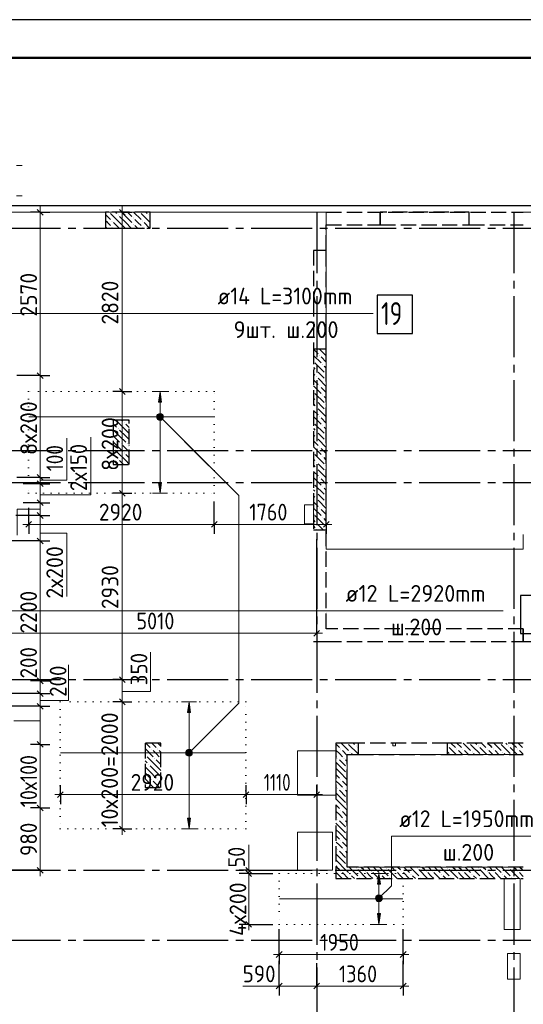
# Model space of a CAD drawing. Header units: millimetres. Extents: x 0 to 50400, y 0 to 35640.
# Tile 20 of 25: x 25544 to 33465, y 20154 to 35640. Entities that reach past the tile are written whole.
import ezdxf

# ---------------------------------------------------------------- set-up
doc = ezdxf.new("R2010")
doc.units = ezdxf.units.MM
for name, pattern in [('______2', [324, 240, -84]), ('______5', [1320, 960, -120, 120, -120]), ('______9', [120, 0, -120])]:
    doc.linetypes.add(name, pattern=pattern)
for name, color, linetype, lineweight in [('Standard', 7, 'Continuous', 25), ('ДОП Верх по Х', 7, 'Continuous', 25), ('ЖБ Перекрытие верхний уровень', 7, 'Continuous', 35), ('ЖБ Пилон', 7, 'Continuous', 35), ('ЖБ Стена верхний уровень', 7, 'Continuous', 35), ('Общий01', 7, 'Continuous', 13), ('Позиционная метка номер позиции', 7, 'Continuous', 13), ('Размерная линия_ общее', 7, 'Continuous', 13), ('Тени', 7, 'Continuous', 13)]:
    doc.layers.add(name, color=color, linetype=linetype, lineweight=lineweight)
doc.layers.add('Оси', color=7, linetype='______5', true_color=0x656565)
doc.styles.add('ISOCPEUR', font='txt')

msp = doc.modelspace()

# ---------------------------------------------------------------- hatches: boundary and pattern name
at = {"layer": 'ДОП Верх по Х', "linetype": 'Continuous', "lineweight": 13, "transparency": 33554687}
for points in [[(27775, 29624), (27751, 29792), (27727, 29624)], [(28231, 24744), (28207, 24912), (28183, 24744)], [(31217, 22044), (31193, 22212), (31169, 22044)]]:
    msp.add_hatch(color=7, dxfattribs=at).paths.add_polyline_path(points)
for points in [[(27775, 28360), (27751, 28192), (27727, 28360)], [(28231, 23080), (28207, 22912), (28183, 23080)], [(31217, 21580), (31193, 21412), (31169, 21580)]]:
    msp.add_hatch(color=7, dxfattribs=at).paths.add_polyline_path(points, flags=16)
at = {"layer": 'ЖБ Пилон', "linetype": 'Continuous', "lineweight": -3, "transparency": 33554687}
for points in [[(27087, 32569), (27092, 32574), (27096, 32569), (27092, 32564)], [(27327, 32521), (27332, 32526), (27336, 32521), (27332, 32516)], [(27567, 32569), (27572, 32574), (27576, 32569), (27572, 32564)], [(26991, 32473), (26996, 32478), (27000, 32473), (26996, 32468)], [(26991, 32377), (26996, 32382), (27000, 32377), (26996, 32372)], [(27327, 32425), (27332, 32430), (27336, 32425), (27332, 32421)], [(27471, 32473), (27476, 32478), (27480, 32473), (27476, 32468)], [(27471, 32377), (27476, 32382), (27480, 32377), (27476, 32372)], [(27183, 29305), (27188, 29310), (27192, 29305), (27188, 29301)], [(27087, 29209), (27092, 29214), (27096, 29209), (27092, 29204)], [(27135, 28969), (27140, 28974), (27144, 28969), (27140, 28964)], [(27231, 28969), (27236, 28974), (27240, 28969), (27236, 28964)], [(27039, 28873), (27044, 28878), (27048, 28873), (27044, 28868)], [(27183, 28825), (27188, 28830), (27192, 28825), (27188, 28821)], [(27087, 28729), (27092, 28734), (27096, 28729), (27092, 28724)], [(27615, 24169), (27620, 24174), (27624, 24169), (27620, 24165)], [(27711, 24169), (27716, 24174), (27720, 24169), (27716, 24165)], [(27519, 24073), (27524, 24078), (27528, 24073), (27524, 24068)], [(27663, 24025), (27668, 24030), (27672, 24025), (27668, 24021)], [(27759, 24025), (27764, 24030), (27765, 24029), (27765, 24022), (27764, 24021)], [(27567, 23929), (27572, 23934), (27576, 23929), (27572, 23925)], [(27615, 23689), (27620, 23694), (27624, 23689), (27620, 23685)], [(27711, 23689), (27716, 23694), (27720, 23689), (27716, 23685)], [(27519, 23593), (27524, 23598), (27528, 23593), (27524, 23588)]]:
    msp.add_hatch(color=7, dxfattribs=at).paths.add_polyline_path(points, flags=16)
at = {"layer": 'ЖБ Стена верхний уровень', "linetype": 'Continuous', "lineweight": -3, "transparency": 33554687}
for points in [[(30255, 30361), (30260, 30366), (30264, 30361), (30260, 30356)], [(30351, 30457), (30356, 30462), (30360, 30457), (30356, 30452)], [(30165, 30269), (30168, 30265), (30165, 30262)], [(30303, 30217), (30308, 30222), (30312, 30217), (30308, 30212)], [(30207, 30121), (30212, 30126), (30216, 30121), (30212, 30116)], [(30351, 30073), (30356, 30078), (30360, 30073), (30356, 30068)], [(30207, 30025), (30212, 30030), (30216, 30025), (30212, 30021)], [(30351, 29977), (30356, 29982), (30360, 29977), (30356, 29972)], [(30165, 29789), (30168, 29785), (30165, 29782)], [(30255, 29881), (30260, 29886), (30264, 29881), (30260, 29876)], [(30303, 29737), (30308, 29742), (30312, 29737), (30308, 29732)], [(30207, 29641), (30212, 29646), (30216, 29641), (30212, 29636)], [(30351, 29593), (30356, 29598), (30360, 29593), (30356, 29588)], [(30207, 29545), (30212, 29550), (30216, 29545), (30212, 29541)], [(30351, 29497), (30356, 29502), (30360, 29497), (30356, 29492)], [(30165, 29309), (30168, 29305), (30165, 29302)], [(30255, 29401), (30260, 29406), (30264, 29401), (30260, 29396)], [(30207, 29161), (30212, 29166), (30216, 29161), (30212, 29156)], [(30303, 29257), (30308, 29262), (30312, 29257), (30308, 29252)], [(30351, 29113), (30356, 29118), (30360, 29113), (30356, 29108)], [(30207, 29065), (30212, 29070), (30216, 29065), (30212, 29061)], [(30351, 29017), (30356, 29022), (30360, 29017), (30356, 29012)], [(30165, 28829), (30168, 28825), (30165, 28822)], [(30255, 28921), (30260, 28926), (30264, 28921), (30260, 28916)], [(30207, 28681), (30212, 28686), (30216, 28681), (30212, 28676)], [(30303, 28777), (30308, 28782), (30312, 28777), (30308, 28772)], [(30207, 28585), (30212, 28590), (30216, 28585), (30212, 28581)], [(30351, 28633), (30356, 28638), (30360, 28633), (30356, 28628)], [(30351, 28537), (30356, 28542), (30360, 28537), (30356, 28532)], [(30165, 28349), (30168, 28345), (30165, 28342)], [(30255, 28441), (30260, 28446), (30264, 28441), (30260, 28436)], [(30207, 28201), (30212, 28206), (30216, 28201), (30212, 28196)], [(30303, 28297), (30308, 28302), (30312, 28297), (30308, 28292)], [(30207, 28105), (30212, 28110), (30216, 28105), (30212, 28101)], [(30351, 28153), (30356, 28158), (30360, 28153), (30356, 28148)], [(30351, 28057), (30356, 28062), (30360, 28057), (30356, 28052)], [(30255, 27961), (30260, 27966), (30264, 27961), (30260, 27956)], [(30165, 27869), (30168, 27865), (30165, 27862)], [(30207, 27721), (30212, 27726), (30216, 27721), (30212, 27716)], [(30303, 27817), (30308, 27822), (30312, 27817), (30308, 27812)], [(30207, 27625), (30212, 27630), (30216, 27625), (30212, 27621)], [(30351, 27673), (30356, 27678), (30360, 27673), (30356, 27668)], [(30591, 24169), (30596, 24174), (30600, 24169), (30596, 24165)], [(30693, 24262), (30692, 24261), (30690, 24262)], [(30831, 24217), (30836, 24222), (30840, 24217), (30836, 24212)], [(32271, 24217), (32276, 24222), (32280, 24217), (32276, 24212)], [(32415, 24169), (32420, 24174), (32424, 24169), (32420, 24165)], [(32511, 24169), (32516, 24174), (32520, 24169), (32516, 24165)], [(32613, 24262), (32612, 24261), (32610, 24262)], [(32895, 24169), (32900, 24174), (32904, 24169), (32900, 24165)], [(32991, 24169), (32996, 24174), (33000, 24169), (32996, 24165)], [(33093, 24262), (33092, 24261), (33090, 24262)], [(33231, 24217), (33236, 24222), (33240, 24217), (33236, 24212)], [(33375, 24169), (33380, 24174), (33384, 24169), (33380, 24165)], [(30543, 24025), (30548, 24030), (30552, 24025), (30548, 24021)], [(30639, 24025), (30644, 24030), (30648, 24025), (30644, 24021)], [(30735, 24121), (30740, 24126), (30744, 24121), (30740, 24116)], [(32655, 24121), (32660, 24126), (32664, 24121), (32660, 24116)], [(33135, 24121), (33140, 24126), (33144, 24121), (33140, 24116)], [(30687, 23881), (30692, 23886), (30695, 23883), (30695, 23880), (30692, 23876)], [(30591, 23689), (30596, 23694), (30600, 23689), (30596, 23685)], [(30687, 23785), (30692, 23790), (30695, 23787), (30695, 23784), (30692, 23781)], [(30543, 23545), (30548, 23550), (30552, 23545), (30548, 23541)], [(30639, 23545), (30644, 23550), (30648, 23545), (30644, 23541)], [(30687, 23401), (30692, 23406), (30695, 23403), (30695, 23400), (30692, 23396)], [(30687, 23305), (30692, 23310), (30695, 23307), (30695, 23304), (30692, 23301)], [(30591, 23209), (30596, 23214), (30600, 23209), (30596, 23205)], [(30543, 23065), (30548, 23070), (30552, 23065), (30548, 23061)], [(30639, 23065), (30644, 23070), (30648, 23065), (30644, 23061)], [(30687, 22921), (30692, 22926), (30695, 22923), (30695, 22920), (30692, 22916)], [(30687, 22825), (30692, 22830), (30695, 22827), (30695, 22824), (30692, 22821)], [(30591, 22729), (30596, 22734), (30600, 22729), (30596, 22725)], [(30543, 22585), (30548, 22590), (30552, 22585), (30548, 22581)], [(30639, 22585), (30644, 22590), (30648, 22585), (30644, 22581)], [(30687, 22441), (30692, 22446), (30695, 22443), (30695, 22440), (30692, 22436)], [(30687, 22345), (30692, 22350), (30695, 22347), (30695, 22344), (30692, 22341)], [(30831, 22297), (30836, 22302), (30840, 22297), (30836, 22292)], [(31311, 22297), (31316, 22302), (31320, 22297), (31316, 22292)], [(31791, 22297), (31796, 22302), (31800, 22297), (31796, 22292)], [(32271, 22297), (32276, 22302), (32280, 22297), (32276, 22292)], [(32751, 22297), (32756, 22302), (32760, 22297), (32756, 22292)], [(33231, 22297), (33236, 22302), (33240, 22297), (33236, 22292)], [(30591, 22249), (30596, 22254), (30600, 22249), (30596, 22245)], [(30735, 22201), (30740, 22206), (30744, 22201), (30740, 22196)], [(30879, 22153), (30884, 22158), (30888, 22153), (30884, 22148)], [(30975, 22249), (30980, 22254), (30984, 22249), (30980, 22245)], [(31071, 22249), (31076, 22254), (31080, 22249), (31076, 22245)], [(31215, 22201), (31220, 22206), (31224, 22201), (31220, 22196)], [(31359, 22153), (31364, 22158), (31368, 22153), (31364, 22148)], [(31455, 22249), (31460, 22254), (31464, 22249), (31460, 22245)], [(31551, 22249), (31556, 22254), (31560, 22249), (31556, 22245)], [(31695, 22201), (31700, 22206), (31704, 22201), (31700, 22196)], [(31839, 22153), (31844, 22158), (31848, 22153), (31844, 22148)], [(31935, 22249), (31940, 22254), (31944, 22249), (31940, 22245)], [(32031, 22249), (32036, 22254), (32040, 22249), (32036, 22245)], [(32175, 22201), (32180, 22206), (32184, 22201), (32180, 22196)], [(32319, 22153), (32324, 22158), (32328, 22153), (32324, 22148)], [(32415, 22249), (32420, 22254), (32424, 22249), (32420, 22245)], [(32511, 22249), (32516, 22254), (32520, 22249), (32516, 22245)], [(32655, 22201), (32660, 22206), (32664, 22201), (32660, 22196)], [(32799, 22153), (32804, 22158), (32808, 22153), (32804, 22148)], [(32895, 22249), (32900, 22254), (32904, 22249), (32900, 22245)], [(32991, 22249), (32996, 22254), (33000, 22249), (32996, 22245)], [(33135, 22201), (33140, 22206), (33144, 22201), (33140, 22196)], [(33279, 22153), (33284, 22158), (33288, 22153), (33284, 22148)], [(33375, 22249), (33380, 22254), (33384, 22249), (33380, 22245)]]:
    msp.add_hatch(color=7, dxfattribs=at).paths.add_polyline_path(points, flags=16)
h = msp.add_hatch(color=7, dxfattribs=at)
h.paths.add_polyline_path([(32760, 24217), (32751, 24217), (32756, 24222), (32760, 24217)], flags=16)
h.paths.add_polyline_path([(32760, 24217), (32752, 24216), (32756, 24212)])
h.paths.add_polyline_path([(32760, 24217), (32752, 24216), (32751, 24217)], flags=16)
at = {"layer": 'Позиционная метка номер позиции', "linetype": 'Continuous', "lineweight": 13, "transparency": 33554687}
for points in [[(27699, 29406), (27737, 29444), (27713, 29431)], [(27737, 29444), (27699, 29406), (27699, 29379)], [(27737, 29444), (27699, 29379), (27765, 29444)], [(27765, 29444), (27699, 29379), (27713, 29354)], [(27699, 29406), (27737, 29444), (27713, 29431)], [(27737, 29444), (27699, 29406), (27699, 29379)], [(27737, 29444), (27699, 29379), (27765, 29444)], [(27765, 29444), (27699, 29379), (27713, 29354)], [(27765, 29444), (27713, 29354), (27789, 29431)], [(27765, 29444), (27713, 29354), (27789, 29431)], [(27789, 29431), (27713, 29354), (27737, 29340)], [(27789, 29431), (27713, 29354), (27737, 29340)], [(27789, 29431), (27737, 29340), (27803, 29406)], [(27789, 29431), (27737, 29340), (27803, 29406)], [(27803, 29406), (27737, 29340), (27765, 29340)], [(27803, 29406), (27737, 29340), (27765, 29340)], [(27803, 29406), (27765, 29340), (27803, 29379)], [(27803, 29406), (27765, 29340), (27803, 29379)], [(27803, 29379), (27765, 29340), (27789, 29354)], [(27803, 29379), (27765, 29340), (27789, 29354)], [(28169, 24151), (28259, 24099), (28194, 24164)], [(28194, 24164), (28259, 24099), (28259, 24126)], [(28194, 24164), (28259, 24126), (28221, 24164)], [(28221, 24164), (28259, 24126), (28245, 24151)], [(28155, 24126), (28245, 24074), (28169, 24151)], [(28155, 24099), (28221, 24060), (28155, 24126)], [(28155, 24126), (28221, 24060), (28245, 24074)], [(28194, 24060), (28155, 24099), (28169, 24074)], [(28155, 24099), (28194, 24060), (28221, 24060)], [(28169, 24151), (28245, 24074), (28259, 24099)], [(31141, 21836), (31231, 21784), (31155, 21861)], [(31141, 21809), (31207, 21770), (31141, 21836)], [(31141, 21836), (31207, 21770), (31231, 21784)], [(31155, 21861), (31245, 21809), (31179, 21874)], [(31155, 21861), (31231, 21784), (31245, 21809)], [(31179, 21874), (31245, 21809), (31245, 21836)], [(31179, 21874), (31245, 21836), (31207, 21874)], [(31207, 21874), (31245, 21836), (31231, 21861)], [(31179, 21770), (31141, 21809), (31155, 21784)], [(31141, 21809), (31179, 21770), (31207, 21770)]]:
    msp.add_hatch(color=7, dxfattribs=at).paths.add_polyline_path(points)

# ---------------------------------------------------------------- linework, layer by layer
at = {"layer": 'Standard', "color": 251, "linetype": '______2', "lineweight": -3, "true_color": 0x656565, "transparency": 33554687}
msp.add_line((30365, 32612), (33465, 32612), dxfattribs=at)
at = {"layer": 'Standard', "color": 7, "linetype": 'Continuous', "lineweight": 25, "transparency": 33554687}
msp.add_lwpolyline([(0, 0), (50400, 0), (50400, 35640), (0, 35640), (0, 0)], close=True, dxfattribs=at)
at = {"layer": 'Standard', "color": 7, "linetype": 'Continuous', "lineweight": 50, "transparency": 33554687}
msp.add_lwpolyline([(2400, 35040), (49800, 35040), (49800, 600), (2400, 600), (2400, 35040)], close=True, dxfattribs=at)
at = {"layer": 'Standard', "color": 254, "linetype": 'Continuous', "lineweight": -3, "true_color": 0xc4c4ff, "transparency": 33554687}
msp.add_lwpolyline([(7965, 10212), (40388, 10212), (40388, 32712), (7965, 32712), (7965, 10212)], dxfattribs=at)
at = {"layer": 'ДОП Верх по Х', "color": 251, "linetype": 'Continuous', "lineweight": 13, "true_color": 0x494949, "transparency": 33554687}
for p, q in [((27751, 29792), (27631, 29792)), ((27751, 29792), (27727, 29624)), ((27775, 29624), (27751, 29792)), ((27751, 29792), (27871, 29792)), ((27751, 29792), (27751, 29792)), ((27727, 29624), (27775, 29624)), ((27751, 28360), (27751, 29624)), ((27751, 28192), (27727, 28360)), ((27727, 28360), (27775, 28360)), ((27775, 28360), (27751, 28192)), ((27751, 28192), (27631, 28192)), ((27751, 28192), (27871, 28192)), ((27751, 28192), (27751, 28192)), ((28207, 24912), (28087, 24912)), ((28207, 24912), (28183, 24744)), ((28231, 24744), (28207, 24912)), ((28207, 24912), (28327, 24912)), ((28207, 24912), (28207, 24912)), ((28183, 24744), (28231, 24744)), ((28207, 23080), (28207, 24744)), ((28207, 22912), (28183, 23080)), ((28183, 23080), (28231, 23080)), ((28231, 23080), (28207, 22912)), ((28207, 22912), (28087, 22912)), ((28207, 22912), (28327, 22912)), ((28207, 22912), (28207, 22912)), ((31193, 22212), (31073, 22212)), ((31193, 22212), (31169, 22044)), ((31217, 22044), (31193, 22212)), ((31193, 22212), (31313, 22212)), ((31193, 22212), (31193, 22212)), ((31169, 22044), (31217, 22044)), ((31193, 21580), (31193, 22044)), ((31193, 21412), (31169, 21580)), ((31169, 21580), (31217, 21580)), ((31217, 21580), (31193, 21412)), ((31193, 21412), (31073, 21412)), ((31193, 21412), (31313, 21412)), ((31193, 21412), (31193, 21412))]:
    msp.add_line(p, q, dxfattribs=at)
at = {"layer": 'ДОП Верх по Х', "color": 7, "linetype": 'Continuous', "lineweight": 18, "transparency": 33554687}
for p, q in [((28594, 29392), (25686, 29392)), ((29094, 24112), (26186, 24112)), ((31569, 21812), (29631, 21812))]:
    msp.add_line(p, q, dxfattribs=at)
at = {"layer": 'ДОП Верх по Х', "color": 7, "linetype": 'Continuous', "lineweight": 25, "transparency": 33554687}
for points in [[(31168, 30706), (31720, 30706), (31720, 31306), (31168, 31306), (31168, 30706)], [(33420, 25985), (33972, 25985), (33972, 26585), (33420, 26585), (33420, 25985)]]:
    msp.add_lwpolyline(points, dxfattribs=at)
at = {"layer": 'ЖБ Перекрытие верхний уровень', "color": 7, "linetype": 'Continuous', "lineweight": 18, "transparency": 33554687}
for p, q in [((30365, 32612), (9015, 32612)), ((30365, 27542), (30365, 32612)), ((33665, 32612), (33465, 32612)), ((30165, 28012), (30025, 28012)), ((30025, 28012), (30025, 27712)), ((30165, 27712), (30165, 28012)), ((30025, 27712), (30165, 27712)), ((30365, 27312), (30365, 27542)), ((33465, 27542), (33465, 27542)), ((33465, 27542), (33465, 27312)), ((33465, 27312), (30365, 27312)), ((31455, 24262), (31415, 24262)), ((31415, 24262), (31415, 24222)), ((31415, 24222), (31455, 24222)), ((31455, 24222), (31455, 24262)), ((30515, 24142), (29915, 24142)), ((29915, 24142), (29915, 23442)), ((30515, 23442), (30515, 24142)), ((30695, 22312), (30695, 24082)), ((30695, 24082), (33465, 24082)), ((29915, 23442), (30515, 23442)), ((30465, 22862), (29915, 22862)), ((29915, 22862), (29915, 22262)), ((30465, 22262), (30465, 22862)), ((33465, 22312), (30695, 22312)), ((29915, 22262), (30465, 22262)), ((33415, 22132), (33165, 22132)), ((33165, 22132), (33165, 21332)), ((33415, 21332), (33415, 22132)), ((33165, 21332), (33415, 21332)), ((33415, 20952), (33215, 20952)), ((33215, 20952), (33215, 20552)), ((33415, 20552), (33415, 20952)), ((33215, 20552), (33415, 20552))]:
    msp.add_line(p, q, dxfattribs=at)
at = {"layer": 'ЖБ Пилон', "color": 253, "linetype": '______2', "lineweight": -3, "true_color": 0xa0a0a0, "transparency": 33554687}
for p, q in [((27595, 32612), (26895, 32612)), ((26895, 32612), (26895, 32362)), ((27595, 32362), (27595, 32612)), ((26895, 32362), (27595, 32362)), ((27265, 29342), (27015, 29342)), ((27015, 29342), (27015, 28642)), ((27265, 28642), (27265, 29342)), ((27015, 28642), (27265, 28642)), ((27765, 24262), (27515, 24262)), ((27515, 24262), (27515, 23562)), ((27765, 23562), (27765, 24262)), ((27515, 23562), (27765, 23562))]:
    msp.add_line(p, q, dxfattribs=at)
at = {"layer": 'ЖБ Пилон', "color": 253, "linetype": 'Continuous', "lineweight": -3, "true_color": 0xa0a0a0, "transparency": 33554687}
for p, q in [((26895, 32574), (26972, 32497)), ((27116, 32449), (26972, 32593)), ((27048, 32612), (27068, 32593)), ((27116, 32545), (27212, 32449)), ((27212, 32545), (27144, 32612)), ((27212, 32545), (27308, 32449)), ((27240, 32612), (27308, 32545)), ((27336, 32612), (27452, 32497)), ((27595, 32450), (27452, 32593)), ((27528, 32612), (27548, 32593)), ((26924, 32449), (26895, 32478)), ((26895, 32382), (26914, 32362)), ((26972, 32401), (26924, 32449)), ((27020, 32449), (27106, 32362)), ((27116, 32449), (27202, 32362)), ((27212, 32449), (27298, 32362)), ((27404, 32449), (27356, 32497)), ((27356, 32401), (27394, 32362)), ((27452, 32401), (27404, 32449)), ((27500, 32449), (27586, 32362)), ((27015, 29286), (27068, 29233)), ((27212, 29185), (27068, 29329)), ((27150, 29342), (27164, 29329)), ((27212, 29281), (27265, 29228)), ((27260, 29329), (27246, 29342)), ((27116, 29089), (27015, 29190)), ((27116, 29185), (27212, 29089)), ((27212, 29185), (27265, 29132)), ((27020, 29089), (27116, 28993)), ((27020, 28993), (27164, 28849)), ((27116, 29089), (27212, 28993)), ((27212, 29089), (27265, 29036)), ((27015, 28902), (27020, 28897)), ((27015, 28806), (27068, 28753)), ((27212, 28705), (27068, 28849)), ((27212, 28897), (27164, 28945)), ((27260, 28849), (27212, 28897)), ((27260, 28945), (27265, 28940)), ((27082, 28642), (27015, 28710)), ((27116, 28705), (27178, 28642)), ((27212, 28801), (27265, 28748)), ((27212, 28705), (27265, 28652)), ((27515, 24178), (27644, 24049)), ((27526, 24262), (27596, 24193)), ((27622, 24262), (27692, 24193)), ((27719, 24262), (27765, 24216)), ((27692, 23905), (27548, 24049)), ((27692, 24097), (27644, 24145)), ((27740, 24049), (27692, 24097)), ((27740, 24145), (27765, 24120)), ((27515, 23986), (27548, 23953)), ((27596, 23809), (27515, 23890)), ((27596, 23905), (27692, 23809)), ((27692, 24001), (27765, 23928)), ((27692, 23905), (27765, 23832)), ((27515, 23794), (27596, 23713)), ((27515, 23698), (27644, 23569)), ((27596, 23809), (27692, 23713)), ((27692, 23809), (27765, 23736)), ((27554, 23562), (27548, 23569)), ((27692, 23617), (27644, 23665)), ((27740, 23569), (27692, 23617)), ((27740, 23665), (27765, 23640))]:
    msp.add_line(p, q, dxfattribs=at)
at = {"layer": 'ЖБ Стена верхний уровень', "color": 253, "linetype": '______2', "lineweight": -3, "true_color": 0xa0a0a0, "transparency": 33554687}
for p, q in [((30365, 32612), (30365, 32612)), ((32615, 32612), (31215, 32612)), ((31215, 32612), (31215, 32412)), ((31215, 32412), (31215, 32612)), ((31215, 32612), (31215, 32612)), ((32615, 32412), (32615, 32612)), ((30365, 32412), (30365, 32412)), ((30365, 32412), (31215, 32412)), ((30365, 32012), (30365, 32412)), ((30365, 32412), (31215, 32412)), ((30365, 32012), (30365, 32412)), ((30365, 32412), (30365, 32412)), ((31215, 32412), (32615, 32412)), ((32615, 32412), (33465, 32412)), ((32615, 32412), (33465, 32412)), ((30165, 32012), (30165, 31212)), ((30365, 32012), (30165, 32012)), ((30365, 30462), (30365, 32012)), ((30365, 32012), (30365, 32012)), ((30165, 31212), (30165, 30462)), ((30165, 30462), (30365, 30462)), ((30165, 30462), (30165, 27612)), ((30365, 26062), (30365, 30462)), ((30365, 27612), (30165, 27612)), ((30365, 26062), (30365, 27612)), ((33465, 26062), (30365, 26062)), ((30365, 26062), (30365, 26062)), ((33465, 26062), (33465, 25862)), ((33465, 25862), (33465, 26062)), ((30165, 25862), (30365, 25862)), ((30365, 25862), (33465, 25862)), ((33465, 25862), (33665, 25862)), ((30515, 24262), (30515, 22312)), ((30695, 24262), (30515, 24262)), ((30870, 24262), (30695, 24262)), ((32270, 24262), (30870, 24262)), ((30870, 24262), (30870, 24082)), ((32270, 24082), (32270, 24262)), ((33465, 24262), (32270, 24262)), ((30695, 22312), (30695, 24082)), ((30695, 24082), (30870, 24082)), ((30870, 24082), (32270, 24082)), ((32270, 24082), (33465, 24082)), ((30515, 22312), (30515, 22132)), ((33465, 22312), (30695, 22312)), ((30515, 22132), (33465, 22132))]:
    msp.add_line(p, q, dxfattribs=at)
at = {"layer": 'ЖБ Стена верхний уровень', "color": 253, "linetype": 'Continuous', "lineweight": -3, "true_color": 0xa0a0a0, "transparency": 33554687}
for p, q in [((31215, 32574), (31215, 32574)), ((31215, 32478), (31215, 32478)), ((30365, 32272), (30365, 32272)), ((30365, 32176), (30365, 32176)), ((30365, 32080), (30365, 32080)), ((30165, 30456), (30236, 30385)), ((30165, 30360), (30284, 30241)), ((30254, 30462), (30365, 30352)), ((30188, 30241), (30332, 30097)), ((30284, 30337), (30365, 30256)), ((30165, 30168), (30188, 30145)), ((30165, 30072), (30188, 30049)), ((30284, 30049), (30236, 30097)), ((30332, 30001), (30284, 30049)), ((30365, 30160), (30332, 30193)), ((30165, 29976), (30236, 29905)), ((30236, 30001), (30365, 29872)), ((30165, 29880), (30284, 29761)), ((30188, 29761), (30332, 29617)), ((30284, 29857), (30365, 29776)), ((30165, 29688), (30188, 29665)), ((30165, 29592), (30188, 29569)), ((30284, 29569), (30236, 29617)), ((30365, 29680), (30332, 29713)), ((30165, 29496), (30236, 29425)), ((30236, 29521), (30365, 29392)), ((30332, 29521), (30284, 29569)), ((30165, 29400), (30284, 29281)), ((30188, 29281), (30332, 29137)), ((30284, 29377), (30365, 29296)), ((30165, 29208), (30188, 29185)), ((30284, 29089), (30236, 29137)), ((30365, 29200), (30332, 29233)), ((30165, 29112), (30188, 29089)), ((30165, 29016), (30236, 28945)), ((30236, 29041), (30365, 28912)), ((30332, 29041), (30284, 29089)), ((30165, 28920), (30284, 28801)), ((30284, 28897), (30365, 28816)), ((30165, 28728), (30188, 28705)), ((30188, 28801), (30332, 28657)), ((30284, 28609), (30236, 28657)), ((30365, 28720), (30332, 28753)), ((30165, 28632), (30188, 28609)), ((30165, 28536), (30236, 28465)), ((30236, 28561), (30365, 28432)), ((30332, 28561), (30284, 28609)), ((30165, 28440), (30284, 28321)), ((30284, 28417), (30365, 28336)), ((30165, 28248), (30188, 28225)), ((30188, 28321), (30332, 28177)), ((30365, 28240), (30332, 28273)), ((30165, 28152), (30188, 28129)), ((30165, 28056), (30236, 27985)), ((30284, 28129), (30236, 28177)), ((30236, 28081), (30365, 27952)), ((30332, 28081), (30284, 28129)), ((30165, 27960), (30284, 27841)), ((30284, 27937), (30365, 27856)), ((30165, 27768), (30188, 27745)), ((30188, 27841), (30332, 27697)), ((30365, 27760), (30332, 27793)), ((30165, 27672), (30188, 27649)), ((30284, 27649), (30236, 27697)), ((30320, 27612), (30284, 27649)), ((30365, 27472), (30365, 27472)), ((30365, 27376), (30365, 27376)), ((30365, 27280), (30365, 27280)), ((30365, 26992), (30365, 26992)), ((30365, 26896), (30365, 26896)), ((30365, 26800), (30365, 26800)), ((30365, 26512), (30365, 26512)), ((30365, 26416), (30365, 26416)), ((30365, 26320), (30365, 26320)), ((30515, 24250), (30572, 24193)), ((30599, 24262), (30695, 24166)), ((30695, 24166), (30716, 24145)), ((30716, 24241), (30860, 24097)), ((30812, 24241), (30790, 24262)), ((30860, 24193), (30870, 24183)), ((32326, 24262), (32396, 24193)), ((32732, 24241), (32710, 24262)), ((32780, 24193), (32890, 24082)), ((33260, 24193), (33370, 24082)), ((30515, 24058), (30524, 24049)), ((30572, 24097), (30524, 24145)), ((30620, 24049), (30572, 24097)), ((30620, 24145), (30695, 24070)), ((32270, 24127), (32300, 24097)), ((32492, 24097), (32444, 24145)), ((32506, 24082), (32492, 24097)), ((32540, 24145), (32602, 24082)), ((32684, 24097), (32698, 24082)), ((32972, 24097), (32924, 24145)), ((32986, 24082), (32972, 24097)), ((33020, 24145), (33082, 24082)), ((33164, 24097), (33178, 24082)), ((33452, 24097), (33404, 24145)), ((33465, 24084), (33452, 24097)), ((30572, 23905), (30515, 23962)), ((30515, 23866), (30572, 23809)), ((30572, 24001), (30668, 23905)), ((30572, 23905), (30668, 23809)), ((30668, 24001), (30695, 23974)), ((30515, 23770), (30572, 23713)), ((30572, 23809), (30695, 23686)), ((30515, 23578), (30524, 23569)), ((30572, 23617), (30524, 23665)), ((30620, 23569), (30572, 23617)), ((30620, 23665), (30695, 23590)), ((30572, 23425), (30515, 23482)), ((30515, 23386), (30572, 23329)), ((30572, 23521), (30668, 23425)), ((30572, 23425), (30668, 23329)), ((30668, 23521), (30695, 23494)), ((30515, 23290), (30572, 23233)), ((30572, 23329), (30695, 23206)), ((30515, 23098), (30524, 23089)), ((30572, 23137), (30524, 23185)), ((30620, 23089), (30572, 23137)), ((30620, 23185), (30695, 23110)), ((30572, 22945), (30515, 23002)), ((30572, 23041), (30668, 22945)), ((30572, 22945), (30668, 22849)), ((30668, 23041), (30695, 23014)), ((30515, 22906), (30572, 22849)), ((30515, 22810), (30572, 22753)), ((30572, 22849), (30695, 22726)), ((30515, 22618), (30524, 22609)), ((30572, 22657), (30524, 22705)), ((30620, 22609), (30572, 22657)), ((30620, 22705), (30695, 22630)), ((30572, 22465), (30515, 22522)), ((30572, 22561), (30668, 22465)), ((30572, 22465), (30668, 22369)), ((30668, 22561), (30695, 22534)), ((30515, 22426), (30572, 22369)), ((30515, 22330), (30532, 22312)), ((30532, 22312), (30572, 22273)), ((30572, 22369), (30628, 22312)), ((30628, 22312), (30716, 22225)), ((30724, 22312), (30860, 22177)), ((30916, 22312), (30956, 22273)), ((31012, 22312), (31052, 22273)), ((31108, 22312), (31196, 22225)), ((31204, 22312), (31340, 22177)), ((31396, 22312), (31436, 22273)), ((31492, 22312), (31532, 22273)), ((31588, 22312), (31676, 22225)), ((31684, 22312), (31820, 22177)), ((31876, 22312), (31916, 22273)), ((31972, 22312), (32012, 22273)), ((32068, 22312), (32156, 22225)), ((32164, 22312), (32300, 22177)), ((32356, 22312), (32396, 22273)), ((32452, 22312), (32492, 22273)), ((32548, 22312), (32636, 22225)), ((32644, 22312), (32780, 22177)), ((32836, 22312), (32876, 22273)), ((32932, 22312), (32972, 22273)), ((33028, 22312), (33116, 22225)), ((33124, 22312), (33260, 22177)), ((33316, 22312), (33356, 22273)), ((33412, 22312), (33452, 22273)), ((30572, 22177), (30524, 22225)), ((30616, 22132), (30572, 22177)), ((30620, 22225), (30712, 22132)), ((30764, 22177), (30808, 22132)), ((30860, 22273), (31000, 22132)), ((31052, 22177), (31004, 22225)), ((31096, 22132), (31052, 22177)), ((31100, 22225), (31192, 22132)), ((31244, 22177), (31288, 22132)), ((31340, 22273), (31480, 22132)), ((31532, 22177), (31484, 22225)), ((31576, 22132), (31532, 22177)), ((31580, 22225), (31672, 22132)), ((31724, 22177), (31768, 22132)), ((31820, 22273), (31960, 22132)), ((32012, 22177), (31964, 22225)), ((32056, 22132), (32012, 22177)), ((32060, 22225), (32152, 22132)), ((32204, 22177), (32248, 22132)), ((32300, 22273), (32440, 22132)), ((32492, 22177), (32444, 22225)), ((32536, 22132), (32492, 22177)), ((32540, 22225), (32632, 22132)), ((32684, 22177), (32728, 22132)), ((32780, 22273), (32920, 22132)), ((32972, 22177), (32924, 22225)), ((33016, 22132), (32972, 22177)), ((33020, 22225), (33112, 22132)), ((33164, 22177), (33208, 22132)), ((33260, 22273), (33400, 22132)), ((33452, 22177), (33404, 22225)), ((33465, 22164), (33452, 22177)), ((30515, 22138), (30520, 22132))]:
    msp.add_line(p, q, dxfattribs=at)
for points in [[(32300, 24193), (32306, 24187), (32306, 24187), (32410, 24082)], [(32422, 24262), (32486, 24199), (32486, 24199), (32492, 24193)], [(32519, 24262), (32576, 24205), (32576, 24205), (32636, 24145)], [(32636, 24241), (32666, 24210), (32666, 24210), (32780, 24097)], [(32806, 24262), (32847, 24222), (32847, 24222), (32876, 24193)], [(32902, 24262), (32937, 24228), (32937, 24228), (32972, 24193)], [(32999, 24262), (33027, 24234), (33027, 24234), (33116, 24145)], [(33116, 24241), (33117, 24240), (33117, 24240), (33260, 24097)], [(33212, 24241), (33207, 24246), (33207, 24246), (33190, 24262)], [(33286, 24262), (33297, 24251), (33297, 24251), (33356, 24193)], [(33382, 24262), (33388, 24257), (33388, 24257), (33452, 24193)], [(30764, 24097), (30773, 24087), (30773, 24087), (30778, 24082)]]:
    msp.add_lwpolyline(points, dxfattribs=at)
at = {"layer": 'Общий01', "color": 7, "linetype": 'Continuous', "lineweight": 13, "transparency": 33554687}
for p, q in [((27601, 25072), (27601, 25691)), ((26311, 24931), (26311, 25491)), ((27156, 25072), (27601, 25072)), ((25866, 24931), (26311, 24931)), ((25866, 24614), (25454, 24614)), ((29147, 22262), (29147, 22662)), ((29625, 20441), (29055, 20441))]:
    msp.add_line(p, q, dxfattribs=at)
for points in [[(25866, 28168), (26662, 28168), (26662, 29075)], [(25866, 28396), (26286, 28396), (26286, 29056)], [(25866, 27942), (25506, 27942), (25506, 27532)], [(25866, 27566), (26286, 27566), (26286, 26567)]]:
    msp.add_lwpolyline(points, dxfattribs=at)
at = {"layer": 'Оси', "color": 8, "linetype": '______5', "lineweight": -3, "transparency": 33554687}
for p, q in [((30215, 32612), (30215, 8317)), ((33315, 32612), (33315, 8317)), ((8065, 32362), (42963, 32362)), ((8065, 28862), (42963, 28862)), ((8065, 28362), (42963, 28362)), ((8065, 25262), (42963, 25262)), ((8065, 22262), (42963, 22262)), ((8065, 21162), (42963, 21162))]:
    msp.add_line(p, q, dxfattribs=at)
at = {"layer": 'Позиционная метка номер позиции', "color": 7, "linetype": 'Continuous', "lineweight": 13, "transparency": 33554687}
for p, q in [((27713, 29431), (27713, 29431)), ((27713, 29431), (27713, 29431)), ((27789, 29431), (27789, 29431)), ((27789, 29431), (27789, 29431)), ((27713, 29354), (27713, 29354)), ((27713, 29354), (27713, 29354)), ((27751, 29392), (28518, 28625)), ((27789, 29354), (27789, 29354)), ((27789, 29354), (27789, 29354)), ((28169, 24151), (28169, 24151)), ((28169, 24074), (28169, 24074)), ((28245, 24151), (28245, 24151)), ((28245, 24074), (28245, 24074)), ((31155, 21861), (31155, 21861)), ((31231, 21861), (31231, 21861)), ((31155, 21784), (31155, 21784)), ((31231, 21784), (31231, 21784))]:
    msp.add_line(p, q, dxfattribs=at)
for points in [[(24676, 29044), (23976, 29744), (23976, 31021), (31106, 31021)], [(27751, 29392), (28988, 28155), (28988, 26344)], [(24745, 27644), (24745, 26344), (28988, 26344)], [(28207, 24112), (28988, 24893), (28988, 26344), (33146, 26344)], [(31193, 21822), (31391, 22020), (31391, 22800), (34161, 22800)]]:
    msp.add_lwpolyline(points, dxfattribs=at)
for centre in [(27751, 29392), (27751, 29392), (28207, 24112), (31193, 21822)]:
    msp.add_circle(centre, 54, dxfattribs=at)
at = {"layer": 'Размерная линия_ общее', "color": 7, "linetype": 'Continuous', "lineweight": 13, "transparency": 33554687}
for p, q in [((25495, 33347), (25585, 33347)), ((25495, 32872), (25585, 32872)), ((25866, 32612), (25866, 32702)), ((27156, 32612), (27156, 32702)), ((25866, 30042), (25866, 32612)), ((27156, 29792), (27156, 32612)), ((25866, 28442), (25866, 30042)), ((27156, 28192), (27156, 29792)), ((25866, 28342), (25866, 28442)), ((25866, 28042), (25866, 28342)), ((27156, 25262), (27156, 28192)), ((25866, 27842), (25866, 28042)), ((25866, 27442), (25866, 27842)), ((25685, 27703), (25595, 27703)), ((25685, 27703), (28605, 27703)), ((28605, 27703), (30365, 27703)), ((30365, 27703), (30455, 27703)), ((25866, 25242), (25866, 27442)), ((25205, 25991), (30215, 25991)), ((30215, 25991), (30305, 25991)), ((25866, 25042), (25866, 25242)), ((27156, 24912), (27156, 25262)), ((25866, 24842), (25866, 25042)), ((25866, 24242), (25866, 24842)), ((25866, 23242), (25866, 24242)), ((26185, 23453), (26095, 23453)), ((26185, 23453), (29105, 23453)), ((29105, 23453), (30215, 23453)), ((30215, 23453), (30305, 23453)), ((27156, 22912), (27156, 22822)), ((29147, 22262), (29147, 22352)), ((25866, 22262), (25866, 22172)), ((29147, 22212), (29147, 22262)), ((29147, 21412), (29147, 22212)), ((29147, 21412), (29147, 21322)), ((29625, 20938), (29535, 20938)), ((29625, 20938), (31575, 20938)), ((31575, 20938), (31665, 20938)), ((29625, 20441), (29535, 20441)), ((29625, 20441), (30215, 20441)), ((30215, 20441), (31575, 20441)), ((31575, 20441), (31665, 20441))]:
    msp.add_line(p, q, dxfattribs=at)
at = {"layer": 'Размерная линия_ общее', "color": 7, "linetype": 'Continuous', "lineweight": -3, "transparency": 33554687}
for p, q in [((25866, 32612), (25716, 32612)), ((25866, 32612), (26016, 32612)), ((25866, 32612), (25866, 32612)), ((27156, 32612), (26995, 32612)), ((27156, 32612), (27006, 32612)), ((27156, 32612), (27306, 32612)), ((25866, 30042), (25716, 30042)), ((25866, 30042), (26016, 30042)), ((27156, 29792), (27006, 29792)), ((27156, 29792), (27306, 29792)), ((25866, 28442), (25716, 28442)), ((25866, 28342), (25716, 28342)), ((25866, 28442), (26016, 28442)), ((25866, 28342), (26016, 28342)), ((27156, 28192), (27006, 28192)), ((27156, 28192), (27306, 28192)), ((27156, 28192), (27156, 28192)), ((25866, 28042), (25716, 28042)), ((25866, 28042), (26016, 28042)), ((25685, 27703), (25685, 27964)), ((25685, 27703), (25685, 27853)), ((25866, 27842), (25716, 27842)), ((25866, 27842), (26016, 27842)), ((28605, 27703), (28605, 27853)), ((30365, 27703), (30365, 27853)), ((25685, 27703), (25685, 27553)), ((28605, 27703), (28605, 27553)), ((30365, 27703), (30365, 27553)), ((30365, 27703), (30365, 27703)), ((25866, 27442), (25716, 27442)), ((25866, 27442), (26016, 27442)), ((30215, 25991), (30215, 27468)), ((30215, 25991), (30215, 26141)), ((30215, 25991), (30215, 25841)), ((25866, 25242), (25716, 25242)), ((25866, 25242), (26016, 25242)), ((27156, 25262), (27006, 25262)), ((27156, 25262), (27306, 25262)), ((27156, 25262), (27156, 25262)), ((25866, 25042), (25716, 25042)), ((25866, 25042), (26016, 25042)), ((25866, 24842), (25716, 24842)), ((25866, 24842), (26016, 24842)), ((27156, 24912), (27006, 24912)), ((27156, 24912), (27306, 24912)), ((27156, 24912), (27156, 24912)), ((25866, 24242), (25716, 24242)), ((25866, 24242), (26016, 24242)), ((26185, 23453), (26185, 23603)), ((29105, 23453), (29105, 23603)), ((30215, 23453), (30215, 23603)), ((26185, 23453), (26185, 23303)), ((26185, 23453), (26185, 23453)), ((29105, 23453), (29105, 23303)), ((29105, 23453), (29105, 23453)), ((30215, 23453), (30215, 23303)), ((30215, 23453), (30215, 23453)), ((25866, 23242), (25716, 23242)), ((25866, 23242), (26016, 23242)), ((27156, 22912), (27006, 22912)), ((27156, 22912), (27306, 22912)), ((27156, 22912), (27156, 22912)), ((25866, 22262), (25346, 22262)), ((25866, 22262), (25716, 22262)), ((25866, 22262), (26016, 22262)), ((29147, 22262), (28997, 22262)), ((29147, 22212), (28997, 22212)), ((29147, 22262), (29297, 22262)), ((29147, 22262), (29147, 22262)), ((29147, 22212), (29297, 22212)), ((29147, 22212), (29525, 22212)), ((29147, 21412), (28997, 21412)), ((29147, 21412), (29297, 21412)), ((29625, 20938), (29625, 21334)), ((31575, 20938), (31575, 21334)), ((29625, 20938), (29625, 21088)), ((31575, 20938), (31575, 21088)), ((29625, 20938), (29625, 20788)), ((31575, 20938), (31575, 20788)), ((31575, 20441), (31575, 20838)), ((29625, 20441), (29625, 20591)), ((30215, 20441), (30215, 20591)), ((31575, 20441), (31575, 20591)), ((29625, 20441), (29625, 20291)), ((30215, 20441), (30215, 20291)), ((31575, 20441), (31575, 20291))]:
    msp.add_line(p, q, dxfattribs=at)
at = {"layer": 'Размерная линия_ общее', "color": 7, "linetype": 'Continuous', "lineweight": 25, "transparency": 33554687}
for p, q in [((25911, 32567), (25821, 32657)), ((27201, 32567), (27111, 32657)), ((25911, 29997), (25821, 30087)), ((27201, 29747), (27111, 29837)), ((25911, 28397), (25821, 28487)), ((25911, 28297), (25821, 28387)), ((27201, 28147), (27111, 28237)), ((25911, 27997), (25821, 28087)), ((25911, 27797), (25821, 27887)), ((25640, 27658), (25730, 27748)), ((28560, 27658), (28650, 27748)), ((30320, 27658), (30410, 27748)), ((25911, 27397), (25821, 27487)), ((30170, 25946), (30260, 26036)), ((25911, 25197), (25821, 25287)), ((27201, 25217), (27111, 25307)), ((25911, 24997), (25821, 25087)), ((27201, 24867), (27111, 24957)), ((25911, 24797), (25821, 24887)), ((25911, 24197), (25821, 24287)), ((26140, 23408), (26230, 23498)), ((29060, 23408), (29150, 23498)), ((30170, 23408), (30260, 23498)), ((25911, 23197), (25821, 23287)), ((27201, 22867), (27111, 22957)), ((25911, 22217), (25821, 22307)), ((29192, 22217), (29102, 22307)), ((29192, 22167), (29102, 22257)), ((29192, 21367), (29102, 21457)), ((29580, 20893), (29670, 20983)), ((31530, 20893), (31620, 20983)), ((29580, 20396), (29670, 20486)), ((30170, 20396), (30260, 20486)), ((31530, 20396), (31620, 20486))]:
    msp.add_line(p, q, dxfattribs=at)
at = {"layer": 'Размерная линия_ общее', "color": 7, "linetype": 'Continuous', "lineweight": -3, "transparency": 33554687}
for points in [[(25866, 30042), (25855, 30042), (25855, 30042), (25500, 30042)], [(27156, 29792), (27135, 29792), (27135, 29792), (27125, 29792)], [(25866, 28442), (25855, 28442), (25855, 28442), (25855, 28442), (25855, 28442), (25500, 28442)], [(25866, 28342), (25855, 28342), (25855, 28342), (25855, 28342), (25855, 28342), (25600, 28342)], [(25866, 28042), (25855, 28042), (25855, 28042), (25855, 28042), (25855, 28042), (25600, 28042)], [(28605, 27703), (28605, 27723), (28605, 27723), (28605, 28064)], [(25866, 27842), (25855, 27842), (25855, 27842), (25855, 27842), (25855, 27842), (25484, 27842)], [(25866, 27442), (25855, 27442), (25855, 27442), (25855, 27442), (25855, 27442), (25487, 27442), (25487, 27442), (25320, 27442)], [(25866, 25242), (25855, 25242), (25855, 25242), (25855, 25242), (25855, 25242), (25855, 25242), (25855, 25242)], [(25866, 25042), (25855, 25042), (25855, 25042), (25855, 25042), (25855, 25042), (25855, 25042), (25855, 25042), (25855, 25042), (25855, 25042), (25664, 25042), (25664, 25042), (25055, 25042)], [(25866, 24842), (25855, 24842), (25855, 24842), (25855, 24842), (25855, 24842), (25855, 24842), (25855, 24842), (25855, 24842), (25855, 24842), (25679, 24842), (25679, 24842), (22956, 24842)], [(25866, 24242), (25855, 24242), (25855, 24242), (25855, 24242), (25855, 24242), (25855, 24242), (25855, 24242), (25855, 24242), (25855, 24242)], [(25866, 23242), (25855, 23242), (25855, 23242), (25855, 23242), (25855, 23242), (25855, 23242), (25855, 23242), (25855, 23242), (25855, 23242)], [(29148, 21412), (29490, 21412), (29490, 21412), (29525, 21412)], [(29625, 20441), (29625, 20461), (29625, 20461), (29625, 20838)], [(30215, 20441), (30215, 20461), (30215, 20461), (30215, 20799)]]:
    msp.add_lwpolyline(points, dxfattribs=at)
at = {"layer": 'Размерная линия_ общее', "color": 7, "linetype": 'Continuous', "lineweight": 13, "transparency": 33554687}
for points in [[(27156, 22912), (27156, 23059), (27156, 23059), (27156, 24912)], [(25866, 22262), (25866, 22375), (25866, 22375), (25866, 22554), (25866, 22554), (25866, 22625), (25866, 22625), (25866, 22718), (25866, 22718), (25866, 22897), (25866, 22897), (25866, 23242)]]:
    msp.add_lwpolyline(points, dxfattribs=at)
at = {"layer": 'Тени', "color": 7, "linetype": '______9', "lineweight": 13, "transparency": 33554687}
for p, q in [((25680, 29792), (25680, 28192)), ((28600, 29792), (25680, 29792)), ((28600, 28192), (28600, 29792)), ((25680, 28192), (28600, 28192)), ((26180, 24912), (26180, 22912)), ((29100, 24912), (26180, 24912)), ((29100, 22912), (29100, 24912)), ((26180, 22912), (29100, 22912)), ((29625, 22212), (29625, 21412)), ((31575, 22212), (29625, 22212)), ((31575, 21412), (31575, 22212)), ((29625, 21412), (31575, 21412))]:
    msp.add_line(p, q, dxfattribs=at)

# ---------------------------------------------------------------- texts
at = {"layer": 'ДОП Верх по Х', "color": 7, "linetype": 'Continuous', "lineweight": 13, "transparency": 33554687, "attachment_point": 7, "style": 'ISOCPEUR'}
for s, insert, char_height, width in [('\\W0.94;ø14 L=3100mm ', (28657, 31162), 264, 2551.79), ('\\W0.75;19', (31228, 30838), 360, 566.74), ('\\W0.97;9шт. ш.200 ', (28908, 30634), 264, 2054.78), ('\\W0.96;ø12 L=2920mm ', (30670, 26485), 264, 2580.62), ('\\W0.95;ш.200 ', (31383, 25957), 264, 1154.55), ('\\W0.94;ø12 L=1950mm ', (31513, 22941), 264, 2525.26), ('\\W0.95;ш.200 ', (32200, 22413), 264, 1154.56)]:
    msp.add_mtext(s, dxfattribs=dict(at, insert=insert, char_height=char_height, width=width))
at = {"layer": 'Размерная линия_ общее', "color": 7, "linetype": 'Continuous', "lineweight": 25, "transparency": 33554687, "char_height": 264, "attachment_point": 7, "rotation": 90, "style": 'ISOCPEUR'}
for s, insert, width in [('\\W0.93;2570', (25816, 30971), 861.72), ('\\W0.93;2820', (27096, 30846), 861.71), ('\\W0.95;8х200', (25816, 28794), 1048.03), ('\\W0.95;8х200', (27096, 28544), 1048.04), ('\\W0.83;100', (26227, 28539), 610.29), ('\\W0.89;2х150', (26602, 28227), 988.26), ('\\W0.95;2х200', (26227, 26534), 1048.04), ('\\W0.93;2930', (27096, 26371), 861.72), ('\\W0.93;2200', (25816, 25986), 861.71), ('\\W0.91;200', (25816, 25280), 674.39), ('\\W0.91;350', (27552, 25172), 674.39), ('\\W0.91;200', (26280, 24989), 674.39), ('\\W0.95;10х200=2000', (27090, 22936), 2103.75), ('\\W0.86;10х100', (25816, 23254), 1116.54), ('\\W0.91;980', (25816, 22488), 674.39), ('\\W0.87;50', (29087, 22307), 484.71), ('\\W0.95;4х200', (29108, 21229), 1074.68)]:
    msp.add_mtext(s, dxfattribs=dict(at, insert=insert, width=width))
at = {"layer": 'Размерная линия_ общее', "color": 7, "linetype": 'Continuous', "lineweight": 25, "transparency": 33554687, "char_height": 264, "attachment_point": 7, "style": 'ISOCPEUR'}
for s, insert, width in [('\\W0.93;2920', (26789, 27763), 861.72), ('\\W0.87;1760', (29155, 27763), 800.29), ('\\W0.87;5010', (27380, 26051), 800.29), ('\\W0.93;2920', (27289, 23513), 861.7), ('\\W0.73;1110', (29383, 23513), 677.43), ('\\W0.87;1950', (30270, 20998), 800.28), ('\\W0.91;590', (29052, 20501), 674.39), ('\\W0.87;1360', (30565, 20501), 800.28)]:
    msp.add_mtext(s, dxfattribs=dict(at, insert=insert, width=width))

doc.saveas('drawing.dxf')
